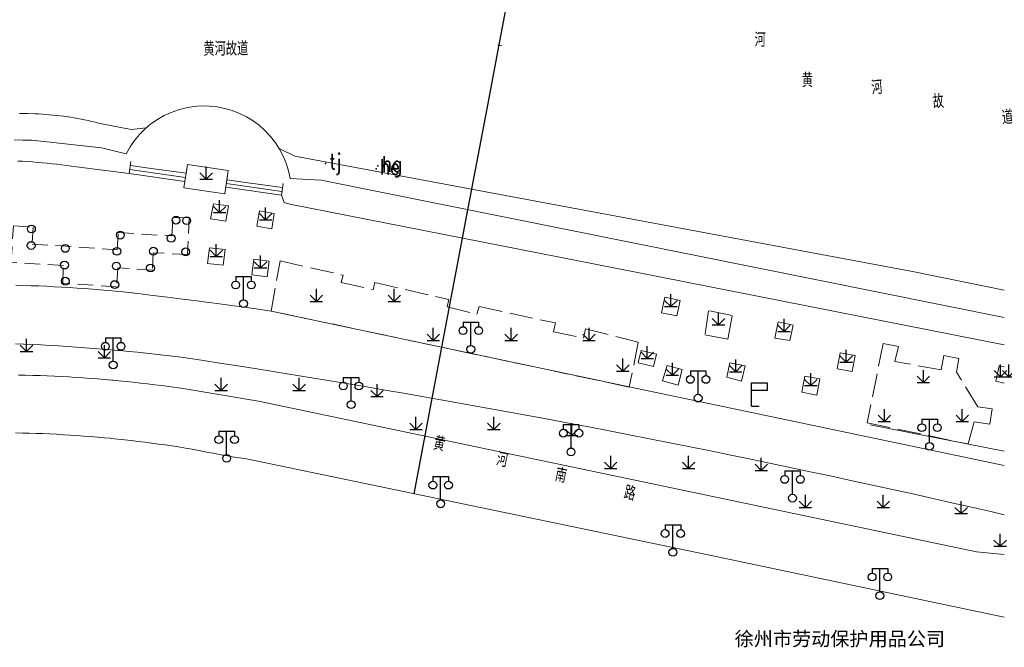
# Model space of a CAD drawing. Extents: x 39527407 to 39530665, y 3786466 to 3790957.
# Tile 93 of 113: x 39528956 to 39529083, y 3790173 to 3790254. Entities that reach past the tile are written whole.
import ezdxf
from ezdxf.enums import TextEntityAlignment as Align

# ---------------------------------------------------------------- set-up
doc = ezdxf.new("R2010")
doc.units = 0
doc.header["$PDSIZE"] = 0.2
for name, pattern in [('X0', [4, 3, -1]), ('X5', [3, 2, -1]), ('X6', [2, 1, -1])]:
    doc.linetypes.add(name, pattern=pattern)
doc.layers.get('0').update_dxf_attribs({"linetype": 'CONTINUOUS'})
for name, color, linetype in [('DLSS', 4, 'CONTINUOUS'), ('JCDL_DMX_F', 30, 'CONTINUOUS'), ('JCDL_JMDD', 1, 'CONTINUOUS'), ('JCDL_JMDD_F', 231, 'CONTINUOUS'), ('JCDL_JMDX_F', 231, 'CONTINUOUS'), ('JCDL_JT_ZJ', 100, 'CONTINUOUS'), ('JCDL_JTD_F', 100, 'CONTINUOUS'), ('JCDL_SX_ZJ', 5, 'CONTINUOUS'), ('JCDL_SXX_F', 5, 'CONTINUOUS'), ('JMD', 6, 'CONTINUOUS'), ('SXSS', 5, 'CONTINUOUS'), ('ZBTZ', 3, 'CONTINUOUS'), ('zdh', 7, 'CONTINUOUS'), ('断面线', 2, 'CONTINUOUS')]:
    doc.layers.add(name, color=color, linetype=linetype)
for name, color, linetype, lineweight in [('JCDL_JMDX', 1, 'CONTINUOUS', 0), ('JCDL_ZBX', 3, 'CONTINUOUS', 0), ('JCDL_ZBX_F', 7, 'CONTINUOUS', 0), ('QT_SYT_ZJ', 7, 'CONTINUOUS', 0), ('TEXT1_ZJ', 7, 'CONTINUOUS', 0), ('TEXTL_ZJ', 7, 'CONTINUOUS', 0)]:
    doc.layers.add(name, color=color, linetype=linetype, lineweight=lineweight)
doc.styles.add('HT', font='simhei.ttf')
doc.styles.add('HZ', font='rs', dxfattribs={"width": 0.8, "bigfont": 'hztxt'})
doc.linetypes.add('X35', pattern='A,2,[150,AAA.SHX,S=1,R=0,X=0,Y=1],2,[177,AAA.SHX,S=1,R=0,X=0,Y=0.8],1e-09', length=4)
doc.linetypes.add('X49', pattern='A,0,[5,symbolt.shx,S=1,R=0,X=0,Y=0],-10', length=10)

# ---------------------------------------------------------------- blocks, each defined once
blk = doc.blocks.new('4564000')
at = {"color": 0}
for p, q in [((0, 3), (2, 3)), ((0, 0), (0, 3)), ((2, 3), (2, 2)), ((2, 2), (0, 2))]:
    blk.add_line(p, q, dxfattribs=at)
at = {"color": 0, "linetype": 'Continuous', "flags": 128}
blk.add_lwpolyline([(0, 0), (1, 0)], dxfattribs=at)
blk = doc.blocks.new('9530003')
at = {"color": 0}
for p, q in [((0, 0), (0, 1.6)), ((-0.8, 0), (0.8, 0))]:
    blk.add_line(p, q, dxfattribs=at)
at = {"color": 0, "linetype": 'Continuous'}
for points in [[(0, 0), (-0.8, 0.8)], [(0, 0), (0.8, 0.8)]]:
    blk.add_lwpolyline(points, dxfattribs=at)
blk = doc.blocks.new('2382100')
at = {"color": 0, "linetype": 'Continuous'}
blk.add_circle((0, 0), 0.5, dxfattribs=at)
blk = doc.blocks.new('3521000')
at = {"color": 0}
for p, q in [((-1, 3.5), (1, 3.5)), ((0, 0.5), (0, 3.5))]:
    blk.add_line(p, q, dxfattribs=at)
at = {"color": 0, "linetype": 'Continuous', "flags": 128}
for points in [[(-1, 3.5), (-1, 2.9)], [(1, 3.5), (1, 2.9)]]:
    blk.add_lwpolyline(points, dxfattribs=at)
at = {"color": 0}
for centre in [(-1, 2.4), (1, 2.4), (0, 0)]:
    blk.add_circle(centre, 0.5, dxfattribs=at)

msp = doc.modelspace()

# ---------------------------------------------------------------- linework, layer by layer
at = {"layer": 'DLSS', "linetype": 'X6', "lineweight": 0, "elevation": -38.58}
msp.add_lwpolyline([(39528991.19099, 3790233.40889), (39528990.97443, 3790234.38562), (39528990.67179, 3790235.3392), (39528990.28546, 3790236.26205), (39528989.81851, 3790237.14684), (39528989.27465, 3790237.98656), (39528988.6582, 3790238.77453), (39528987.97406, 3790239.5045), (39528987.22766, 3790240.17067), (39528986.42491, 3790240.76775), (39528985.5722, 3790241.29101), (39528984.6763, 3790241.73628), (39528983.74432, 3790242.10003), (39528982.78366, 3790242.37937), (39528981.80194, 3790242.57209), (39528980.80697, 3790242.67665), (39528979.80664, 3790242.69223), (39528978.80889, 3790242.6187), (39528977.82165, 3790242.45665), (39528976.85275, 3790242.20735), (39528975.9099, 3790241.8728), (39528975.00056, 3790241.45565), (39528974.13197, 3790240.9592), (39528973.31103, 3790240.38741), (39528972.54424, 3790239.7448), (39528971.83769, 3790239.03649), (39528971.19701, 3790238.2681), (39528970.62727, 3790237.44572), (39528970.133, 3790236.5759)], dxfattribs=at)
at = {"layer": 'DLSS', "linetype": 'Continuous', "lineweight": 20, "elevation": -38.58}
for points in [[(39528955.97749, 3790219.70341), (39528956.96187, 3790219.67537), (39528957.94609, 3790219.64242), (39528958.93013, 3790219.60458), (39528959.91398, 3790219.56184), (39528960.8976, 3790219.5142), (39528961.88097, 3790219.46166), (39528962.86407, 3790219.40423), (39528963.84687, 3790219.34191), (39528964.82935, 3790219.27469), (39528965.81148, 3790219.20259), (39528966.79323, 3790219.12559), (39528967.7746, 3790219.04371), (39528968.75554, 3790218.95694), (39528969.736, 3790218.86489), (39528971.63746, 3790218.63752), (39528973.53834, 3790218.4054), (39528975.43869, 3790218.16887), (39528977.33848, 3790217.92796), (39528979.2377, 3790217.68265), (39528980.69599, 3790217.49089), (39528981.13636, 3790217.43295), (39528983.03443, 3790217.17886), (39528984.93191, 3790216.92038), (39528986.82879, 3790216.65751), (39528988.725, 3790216.38989), (39529034.70699, 3790206.6749), (39529082.843, 3790196.57792)], [(39529082.843, 3790177.13214), (39529044.38948, 3790185.22559), (39528985.57099, 3790197.41589), (39528984.95555, 3790197.50666), (39528984.34083, 3790197.60221), (39528983.72681, 3790197.70216), (39528983.11352, 3790197.8065), (39528982.6028, 3790197.89722), (39528982.501, 3790197.91523), (39528981.88927, 3790198.02834), (39528981.27836, 3790198.14584), (39528980.66831, 3790198.2677), (39528980.05915, 3790198.39393), (39528979.45099, 3790198.52489), (39528978.58801, 3790198.6728), (39528977.72412, 3790198.81537), (39528976.85944, 3790198.95301), (39528975.99398, 3790199.08571), (39528975.12778, 3790199.21346), (39528974.26086, 3790199.33626), (39528973.39326, 3790199.4541), (39528972.52499, 3790199.56699), (39528971.6561, 3790199.67492), (39528970.7866, 3790199.77788), (39528969.91653, 3790199.87588), (39528969.04592, 3790199.9689), (39528968.17478, 3790200.05695), (39528968.069, 3790200.06689), (39528967.30316, 3790200.14003), (39528966.43108, 3790200.21812), (39528965.55857, 3790200.29123), (39528964.68565, 3790200.35936), (39528963.81236, 3790200.4225), (39528962.93872, 3790200.48064), (39528962.06476, 3790200.5338), (39528961.19052, 3790200.58197), (39528960.31601, 3790200.62514), (39528959.44127, 3790200.66332), (39528958.56633, 3790200.6965), (39528957.69121, 3790200.72468), (39528956.81595, 3790200.74786), (39528955.94057, 3790200.76604)]]:
    msp.add_lwpolyline(points, dxfattribs=at)
at = {"layer": 'DLSS', "linetype": 'Continuous', "lineweight": 0, "elevation": -38.58}
for points in [[(39529082.843, 3790190.25656), (39529081.44665, 3790190.57966), (39529078.85928, 3790191.17322), (39529076.27079, 3790191.76188), (39529073.6812, 3790192.34566), (39529071.0905, 3790192.92453), (39529068.49872, 3790193.49851), (39529065.90585, 3790194.06759), (39529063.31192, 3790194.63176), (39529060.71692, 3790195.19103), (39529058.12087, 3790195.7454), (39529055.52378, 3790196.29485), (39529052.92565, 3790196.8394), (39529050.3265, 3790197.37904), (39529047.72634, 3790197.91376), (39529045.12516, 3790198.44357), (39529042.52299, 3790198.96846), (39529039.91984, 3790199.48843), (39529037.3157, 3790200.00347), (39529034.7106, 3790200.5136), (39529032.10453, 3790201.0188), (39529029.49752, 3790201.51907), (39529026.88956, 3790202.01442), (39529024.28068, 3790202.50483), (39529021.67087, 3790202.99032), (39529019.06015, 3790203.47086), (39529016.44852, 3790203.94648), (39529013.836, 3790204.41715), (39529011.2226, 3790204.88289), (39529008.60832, 3790205.34369), (39529005.99317, 3790205.79954), (39529003.37717, 3790206.25045), (39529000.76032, 3790206.69642), (39528998.14263, 3790207.13744), (39528995.52411, 3790207.57351), (39528992.90477, 3790208.00463), (39528990.28462, 3790208.43079), (39528987.962, 3790208.8039), (39528987.66368, 3790208.85201), (39528985.04194, 3790209.26827), (39528982.41941, 3790209.67957), (39528979.79612, 3790210.08592), (39528977.172, 3790210.48689), (39528976.05257, 3790210.61974), (39528974.93257, 3790210.74758), (39528973.81204, 3790210.8708), (39528972.69102, 3790210.98939), (39528971.56952, 3790211.10336), (39528970.44755, 3790211.21271), (39528969.32515, 3790211.31742), (39528969.05099, 3790211.3419), (39528968.20232, 3790211.4175), (39528967.07909, 3790211.51295), (39528965.95547, 3790211.60377), (39528964.83149, 3790211.68995), (39528963.70717, 3790211.77149), (39528962.58251, 3790211.84839), (39528961.45755, 3790211.92066), (39528960.3323, 3790211.98828), (39528959.20678, 3790212.05126), (39528958.08102, 3790212.10959), (39528956.955, 3790212.1629), (39528955.93528, 3790212.18488)], [(39528956.30098, 3790208.17903), (39528957.22388, 3790208.15964), (39528958.14665, 3790208.13515), (39528959.06927, 3790208.10557), (39528959.99171, 3790208.07089), (39528960.91395, 3790208.03112), (39528961.83595, 3790207.98626), (39528962.7577, 3790207.9363), (39528963.67915, 3790207.88125), (39528964.60028, 3790207.82112), (39528965.52107, 3790207.7559), (39528966.44148, 3790207.6856), (39528967.3615, 3790207.61021), (39528968.28108, 3790207.52975), (39528968.429, 3790207.5159), (39528969.2002, 3790207.4442), (39528970.11884, 3790207.35358), (39528971.03696, 3790207.25789), (39528971.95454, 3790207.15713), (39528972.87155, 3790207.05131), (39528973.78796, 3790206.94042), (39528974.70374, 3790206.82447), (39528975.61887, 3790206.70347), (39528976.53332, 3790206.57741), (39528977.44699, 3790206.44589), (39528987.11099, 3790204.8299), (39529079.26799, 3790185.48689), (39529082.843, 3790185.15753)]]:
    msp.add_lwpolyline(points, dxfattribs=at)
at = {"layer": 'JCDL_DMX_F', "color": 3, "linetype": 'X35', "lineweight": 0, "elevation": -38.58}
for points in [[(39528955.75349, 3790238.33296), (39528956.89227, 3790238.32649), (39528958.031, 3790238.31489), (39528966.953, 3790237.3419), (39528970.133, 3790236.5759)], [(39528956.20878, 3790235.63146), (39528956.83878, 3790235.59567), (39528957.46848, 3790235.55506), (39528958.09786, 3790235.50962), (39528958.72687, 3790235.45935), (39528959.35547, 3790235.40427), (39528959.98364, 3790235.34437), (39528960.61132, 3790235.27967), (39528961.2385, 3790235.21015), (39528961.86512, 3790235.13583), (39528962.49115, 3790235.05671), (39528963.11656, 3790234.97279), (39528963.74125, 3790234.88369), (39528970.523, 3790234.02289)], [(39528991.19099, 3790233.40889), (39528995.142, 3790233.17889), (39529082.843, 3790215.56429)], [(39528990.05, 3790231.24189), (39528990.39299, 3790230.3029), (39528991.145, 3790230.1119), (39529035.529, 3790221.37789), (39529082.843, 3790212.06851)]]:
    msp.add_lwpolyline(points, dxfattribs=at)
at = {"layer": 'JCDL_JMDX', "color": 6, "linetype": 'Continuous', "lineweight": 0, "elevation": -38.58}
for points in [[(39528973.04629, 3790234.71924), (39528970.66623, 3790235.05821)], [(39528975.35473, 3790233.86262), (39528970.59462, 3790234.54055)], [(39528977.82202, 3790234.06612), (39528973.04629, 3790234.71924)], [(39528977.74259, 3790233.53606), (39528975.35473, 3790233.86262)], [(39528987.74227, 3790232.06798), (39528982.98133, 3790232.74932)], [(39528985.43453, 3790232.89408), (39528983.05407, 3790233.23474)], [(39528990.19311, 3790232.24193), (39528985.43453, 3790232.89408)], [(39528990.12156, 3790231.74191), (39528987.74227, 3790232.06798)]]:
    msp.add_lwpolyline(points, dxfattribs=at)
at = {"layer": 'JCDL_JMDX_F', "linetype": 'Continuous', "lineweight": 0, "elevation": -38.58}
for points in [[(39528970.523, 3790234.02289), (39528970.73785, 3790235.57587)], [(39528970.523, 3790234.02289), (39528977.66317, 3790233.006)], [(39528977.90144, 3790234.59618), (39528977.66317, 3790233.006)], [(39528982.9086, 3790232.26389), (39528983.1268, 3790233.72017)], [(39528990.26466, 3790232.74194), (39528990.05, 3790231.24189)], [(39528982.9086, 3790232.26389), (39528990.05, 3790231.24189)]]:
    msp.add_lwpolyline(points, dxfattribs=at)
at = {"layer": 'JCDL_SXX_F', "color": 142, "linetype": 'Continuous', "lineweight": 0, "true_color": 0x00a0e9, "elevation": -38.58}
msp.add_lwpolyline([(39529018.32923, 3790250.44371), (39529017.83869, 3790250.54053)], dxfattribs=at)
at = {"layer": 'JCDL_ZBX', "color": 114, "linetype": 'Continuous', "lineweight": 0, "true_color": 0x009944, "elevation": -38.58}
msp.add_lwpolyline([(39528977.99099, 3790235.19389), (39528983.23, 3790234.40889), (39528982.78364, 3790231.43), (39528977.54465, 3790232.215), (39528977.99099, 3790235.19389)], dxfattribs=at)
at = {"layer": 'JCDL_ZBX', "color": 114, "linetype": 'X49', "lineweight": 0, "true_color": 0x009944, "elevation": -38.58}
msp.add_lwpolyline([(39529082.843, 3790198.41776), (39529065.64097, 3790201.79634)], dxfattribs=at)
at = {"layer": 'JCDL_ZBX_F', "color": 114, "linetype": 'X0', "lineweight": 0, "true_color": 0x009944, "elevation": -38.58}
for points in [[(39528980.97, 3790228.19689), (39528981.33499, 3790230.14089), (39528983.271, 3790229.8879), (39528982.90042, 3790227.89983), (39528980.97, 3790228.19689)], [(39528987.2195, 3790229.25425), (39528989.13899, 3790228.88489), (39528988.837, 3790226.92089), (39528986.899, 3790227.28089), (39528987.2195, 3790229.25425)], [(39528980.824, 3790224.5159), (39528982.81474, 3790224.27001), (39528982.56574, 3790222.25401), (39528980.575, 3790222.49989), (39528980.824, 3790224.5159)], [(39528986.51099, 3790223.06389), (39528988.47705, 3790222.80786), (39528988.21205, 3790220.77287), (39528986.246, 3790221.02889), (39528986.51099, 3790223.06389)], [(39528989.89, 3790222.82089), (39528997.97078, 3790220.99355), (39528997.72254, 3790220.06594), (39529001.84104, 3790219.11492), (39529002.04423, 3790220.04053), (39529011.553, 3790217.87389), (39529011.33399, 3790216.91269), (39529015.127, 3790215.99689), (39529015.452, 3790216.9829), (39529025.21342, 3790214.85816), (39529024.96478, 3790213.71581), (39529028.847, 3790212.92589), (39529029.08588, 3790214.09991), (39529035.86399, 3790212.3999), (39529034.70199, 3790206.64343), (39528988.725, 3790216.38989), (39528989.89, 3790222.82089)], [(39529041.22099, 3790217.7569), (39529039.25855, 3790218.16549), (39529038.84254, 3790216.16749), (39529040.805, 3790215.7589), (39529041.22099, 3790217.7569)], [(39529047.34799, 3790212.79889), (39529047.92199, 3790215.81789), (39529044.88099, 3790216.43889), (39529044.413, 3790213.35589), (39529047.34799, 3790212.79889)], [(39529055.757, 3790214.5719), (39529053.79899, 3790214.9979), (39529053.401, 3790212.9269), (39529055.33065, 3790212.62177), (39529055.757, 3790214.5719)], [(39529065.23121, 3790202.05987), (39529078.19389, 3790199.33791), (39529078.98636, 3790202.16977), (39529080.99801, 3790201.86527), (39529081.30281, 3790203.84452), (39529079.44355, 3790204.11857), (39529076.70635, 3790208.56984), (39529077.00239, 3790210.32462), (39529075.06829, 3790210.67952), (39529074.73278, 3790208.84588), (39529068.79234, 3790209.93029), (39529069.24243, 3790211.82786), (39529067.30833, 3790212.24191), (39529065.23121, 3790202.05987)], [(39529035.854, 3790209.72989), (39529037.79827, 3790209.26008), (39529038.18828, 3790210.87409), (39529036.244, 3790211.3439), (39529035.854, 3790209.72989)], [(39529061.39402, 3790208.982), (39529063.32199, 3790208.62489), (39529063.703, 3790210.68189), (39529061.77502, 3790211.03899), (39529061.39402, 3790208.982)], [(39529049.10499, 3790207.41789), (39529049.56, 3790209.3699), (39529047.624, 3790209.76389), (39529047.20896, 3790207.92433), (39529049.10499, 3790207.41789)], [(39529039.55399, 3790209.39289), (39529041.476, 3790208.8769), (39529040.973, 3790206.90389), (39529038.99, 3790207.44389), (39529039.55399, 3790209.39289)], [(39529082.843, 3790209.23534), (39529082.18399, 3790209.3829), (39529081.74058, 3790207.40251), (39529082.843, 3790207.15568)], [(39529056.83999, 3790205.9719), (39529058.7721, 3790205.60223), (39529059.1691, 3790207.67723), (39529057.237, 3790208.0469), (39529056.83999, 3790205.9719)]]:
    msp.add_lwpolyline(points, dxfattribs=at)
at = {"layer": 'JMD', "color": 6, "linetype": 'X5', "lineweight": 0, "elevation": -38.58}
msp.add_lwpolyline([(39528973.609, 3790223.8689), (39528973.50299, 3790221.6319), (39528969.04199, 3790221.95189), (39528968.90066, 3790219.49075), (39528961.99099, 3790219.95289), (39528962.067, 3790222.2149), (39528955.35503, 3790222.6503), (39528955.65856, 3790227.32586), (39528958.20392, 3790227.16062), (39528958.06282, 3790224.98731), (39528968.95257, 3790224.25897), (39528969.09935, 3790226.45331), (39528975.99099, 3790226.0169), (39528976.16499, 3790228.3909), (39528978.196, 3790228.34989), (39528978.00799, 3790223.64189), (39528973.609, 3790223.8689)], dxfattribs=at)
at = {"layer": 'SXSS', "linetype": 'X35', "lineweight": 0, "elevation": -38.58}
for points in [[(39528956.44771, 3790241.74215), (39528957.44092, 3790241.71865), (39528958.43399, 3790241.6899), (39528958.89124, 3790241.67008), (39528959.34819, 3790241.64439), (39528959.8048, 3790241.61328), (39528960.26101, 3790241.57676), (39528960.71676, 3790241.53483), (39528961.17198, 3790241.4875), (39528961.62661, 3790241.43477), (39528962.08057, 3790241.37666), (39528962.53382, 3790241.31316), (39528962.7006, 3790241.28796), (39528962.98628, 3790241.2443), (39528963.4379, 3790241.17007), (39528963.8886, 3790241.09049), (39528964.33832, 3790241.00557), (39528964.78701, 3790240.91533), (39528965.23459, 3790240.81977), (39528965.68102, 3790240.71891), (39528966.12621, 3790240.61276), (39528966.57, 3790240.5009), (39528970.78601, 3790239.68189), (39528972.68771, 3790239.8745)], [(39528989.77319, 3790237.22422), (39528991.757, 3790236.25189), (39529071.04699, 3790221.4559), (39529082.843, 3790219.06819)]]:
    msp.add_lwpolyline(points, dxfattribs=at)
at = {"layer": 'zdh'}
for p in [(39528995.717, 3790235.32289, -2.092), (39529002.448, 3790235.01189, -3.298), (39529002.211, 3790234.63789, -2.059)]:
    msp.add_point(p, dxfattribs=at)
at = {"layer": '断面线', "color": 1, "elevation": -38.58, "flags": 128}
msp.add_lwpolyline([(39529007.0907, 3790192.95587), (39529010.65233, 3790211.75712), (39529013.30337, 3790225.75152), (39529013.99313, 3790229.39267), (39529014.48894, 3790232.00997), (39529014.58016, 3790232.49148), (39529016.40239, 3790242.11076), (39529018.25728, 3790251.9024), (39529020.18483, 3790262.07765), (39529022.14657, 3790272.43335), (39529023.95155, 3790281.96151), (39529025.80353, 3790291.7378), (39529027.4277, 3790300.31157), (39529028.6454, 3790306.73961), (39529028.68519, 3790306.94964), (39529029.37998, 3790310.6173), (39529029.42671, 3790310.86398), (39529029.59101, 3790311.73131), (39529029.93753, 3790313.56055), (39529030.4519, 3790316.2758), (39529032.01202, 3790324.51141), (39529033.69697, 3790333.40602)], dxfattribs=at)

# ---------------------------------------------------------------- block references
at = {"layer": 'JCDL_JMDD'}
for p in [(39528976.51896, 3790228.0377, -38.58), (39528977.89392, 3790227.99075, -38.58), (39528957.96326, 3790226.90973, -38.58), (39528969.36978, 3790226.12551, -38.58), (39528975.90729, 3790225.70727, -38.58), (39528957.93206, 3790224.78793, -38.58), (39528962.32542, 3790224.42294, -38.58), (39528968.93727, 3790224.04627, -38.58), (39528973.62381, 3790224.06316, -38.58), (39528977.75445, 3790223.98721, -38.58), (39528962.21216, 3790222.28575, -38.58), (39528968.87181, 3790222.16035, -38.58), (39528973.25581, 3790221.92029, -38.58), (39528962.31064, 3790220.22485, -38.58), (39528968.67229, 3790219.78423, -38.58)]:
    msp.add_blockref('2382100', p, dxfattribs=at)
at = {"layer": 'JCDL_JMDD_F'}
for p in [(39528985.185, 3790217.33589, -38.58), (39529014.36673, 3790211.48399, -38.58), (39528968.456, 3790209.47589, -38.58), (39529043.542, 3790205.2189, -38.58), (39528998.99899, 3790204.37789, -38.58), (39529073.24899, 3790199.03989, -38.58), (39528983.02499, 3790197.4919, -38.58), (39529027.233, 3790198.32189, -38.58), (39529055.656, 3790192.39389, -38.58), (39529010.49399, 3790191.66589, -38.58), (39529040.302, 3790185.45289, -38.58), (39529066.872, 3790179.87589, -38.58)]:
    msp.add_blockref('3521000', p, dxfattribs=at)
at = {"layer": 'JCDL_JTD_F'}
msp.add_blockref('4564000', (39529050.39436, 3790204.20173, -38.58), dxfattribs=at)
at = {"layer": 'ZBTZ'}
for p in [(39528980.38733, 3790233.31199, -38.58), (39528982.12232, 3790229.01839, -38.58), (39528988.02252, 3790228.08789, -38.58), (39528981.69487, 3790223.38499, -38.58), (39528987.36153, 3790221.91839, -38.58), (39528994.54775, 3790217.62364, -38.58), (39529004.54625, 3790217.62364, -38.58), (39529040.03177, 3790216.96219, -38.58), (39529046.14937, 3790214.61889, -38.58), (39529054.57459, 3790213.78089, -38.58), (39529009.5455, 3790212.62439, -38.58), (39529019.544, 3790212.62439, -38.58), (39529029.5425, 3790212.62439, -38.58), (39528957.32955, 3790211.21004, -38.58), (39528967.32805, 3790210.41004, -38.58), (39529037.02114, 3790210.30199, -38.58), (39529062.54851, 3790209.83199, -38.58), (39529033.87508, 3790208.69181, -38.58), (39529040.24207, 3790208.14839, -38.58), (39529048.36888, 3790208.59089, -38.58), (39529082.34593, 3790207.95298, -38.58), (39529083.40913, 3790207.94493, -38.58), (39529058.00455, 3790206.82459, -38.58), (39529072.4525, 3790207.22389, -38.58), (39528982.3258, 3790206.21079, -38.58), (39528992.32426, 3790206.21083, -38.58), (39529002.32276, 3790205.41083, -38.58), (39529067.45325, 3790202.22464, -38.58), (39529077.45175, 3790202.22464, -38.58), (39529007.32201, 3790201.21158, -38.58), (39529017.32051, 3790201.21158, -38.58), (39529027.319, 3790200.41159, -38.58), (39529032.31825, 3790196.21234, -38.58), (39529042.31675, 3790196.21234, -38.58), (39529051.64858, 3790195.94568, -38.58), (39529057.3145, 3790191.21309, -38.58), (39529067.313, 3790191.21309, -38.58), (39529077.31143, 3790190.41306, -38.58), (39529082.31069, 3790186.2138, -38.58)]:
    msp.add_blockref('9530003', p, dxfattribs=at)

# ---------------------------------------------------------------- texts
at = {"layer": 'JCDL_JT_ZJ', "lineweight": 0, "style": 'HZ', "width": 0.8}
for s, p in [('黄', (39529009.337, 3790198.11102, -38.58)), ('河', (39529017.41243, 3790196.06246, -38.58)), ('南', (39529024.95073, 3790194.06804, -38.58)), ('路', (39529033.7965, 3790191.78751, -38.58))]:
    msp.add_text(s, height=1.8, rotation=348.4675784, dxfattribs=at).set_placement(p, align=Align.BOTTOM_LEFT)
at = {"layer": 'JCDL_SX_ZJ', "lineweight": 0, "style": 'HZ', "width": 0.8}
msp.add_text('黄', height=1.8, dxfattribs=at).set_placement((39529056.83881, 3790244.55576, -38.58), align=Align.BOTTOM_LEFT)
for s, p in [('河', (39529065.90908, 3790243.59402, -38.58)), ('故', (39529073.77475, 3790241.79043, -38.58)), ('道', (39529082.67244, 3790239.76193, -38.58))]:
    msp.add_text(s, height=1.8, rotation=5.1365732, dxfattribs=at).set_placement(p, align=Align.BOTTOM_LEFT)
at = {"layer": 'QT_SYT_ZJ', "style": 'HZ', "width": 0.8}
msp.add_text('河', height=1.8, dxfattribs=at).set_placement((39529050.78225, 3790249.73538, -38.58), align=Align.BOTTOM_LEFT)
at = {"layer": 'TEXT1_ZJ', "style": 'HT'}
msp.add_text('徐州市劳动保护用品公司', height=1.8, dxfattribs=at).set_placement((39529048.23057, 3790172.90878, -38.58), align=Align.BOTTOM_LEFT)
msp.add_text('徐州市劳动保护用品公司', height=1.8, dxfattribs=at).set_placement((39529048.23057, 3790172.90878, -38.58), align=Align.BOTTOM_LEFT)
at = {"layer": 'TEXTL_ZJ', "style": 'HZ', "width": 0.8}
msp.add_text('黄河故道', height=1.8, rotation=0.4876338, dxfattribs=at).set_placement((39528980.04755, 3790248.57412, -38.58), align=Align.BOTTOM_LEFT)
at = {"layer": 'zdh', "style": 'HZ', "width": 0.8}
for s, p in [('tj', (39528996.217, 3790234.57289, -2.092)), ('hg', (39529002.948, 3790234.26189, -3.298)), ('he', (39529002.711, 3790233.88789, -2.059))]:
    msp.add_text(s, height=2, dxfattribs=at).set_placement(p)

doc.saveas('drawing.dxf')
